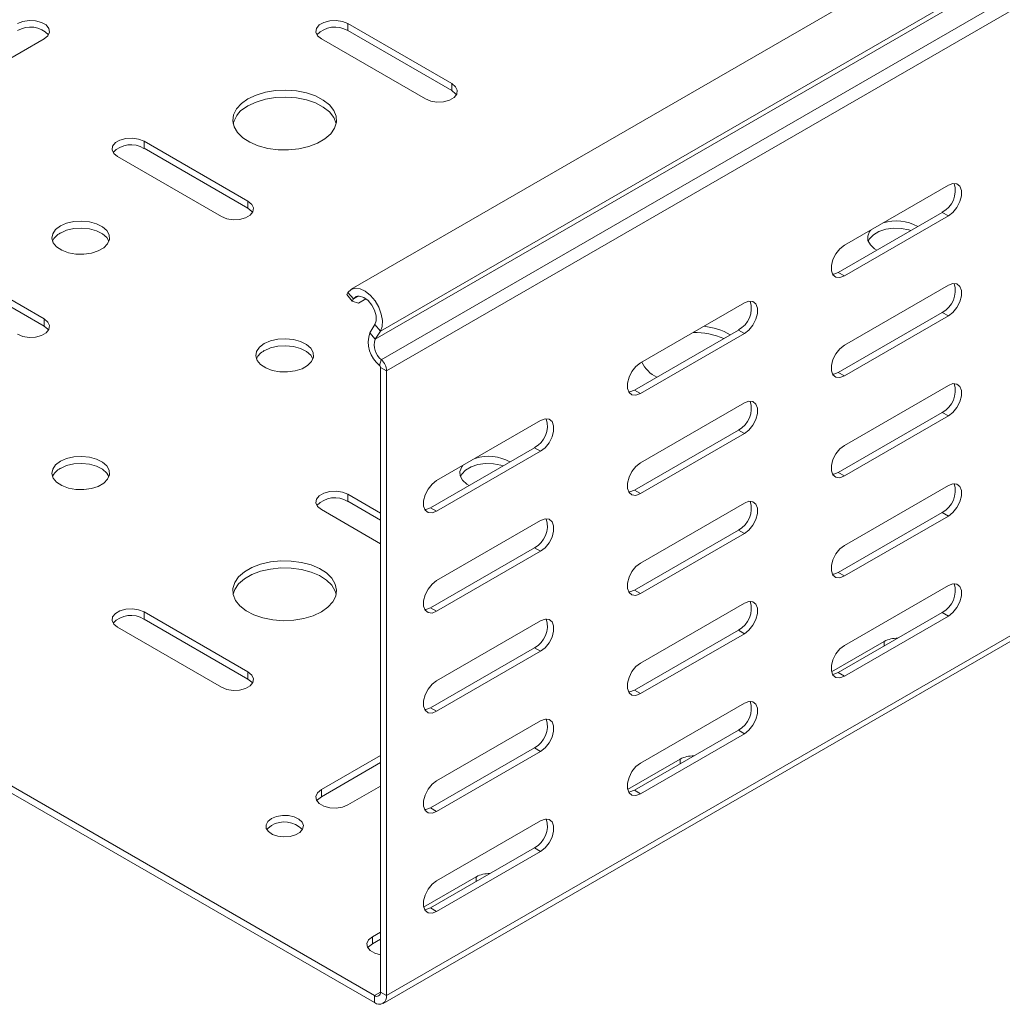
# Model space of a CAD drawing. Header units: millimetres. Extents: x -337 to 4147, y -1590 to -64.
# Tile 15 of 41: x 2395 to 2565, y -1590 to -1419. Entities that reach past the tile are written whole.
import ezdxf

# ---------------------------------------------------------------- set-up
doc = ezdxf.new("R2010")
doc.units = ezdxf.units.MM

msp = doc.modelspace()

# ---------------------------------------------------------------- linework, layer by layer
at = {"color": 7, "linetype": 'Continuous', "lineweight": 15}
for p, q in [((2699.77, -1323.08), (2452.28, -1465.95)), ((2469.73, -1430.27), (2451.7, -1419.86)), ((2380.99, -1432.93), (2399.02, -1422.52)), ((2447.1, -1422.52), (2465.14, -1432.93)), ((2469.73, -1431.5), (2451.7, -1421.09)), ((2434.38, -1450.68), (2416.35, -1440.27)), ((2411.75, -1442.93), (2429.78, -1453.34)), ((2434.38, -1451.91), (2416.35, -1441.5)), ((2555.82, -1447.91), (2537.79, -1458.32)), ((2536.73, -1463.02), (2554.76, -1452.61)), ((2537.79, -1463.63), (2555.82, -1453.22)), ((2399.02, -1471.09), (2380.99, -1460.68)), ((2399.02, -1472.32), (2380.99, -1461.91)), ((2555.82, -1465.26), (2537.79, -1475.67)), ((2451.49, -1466.87), (2451.72, -1466.5)), ((2451.49, -1466.87), (2452.42, -1467.99)), ((2456.3, -1588.45), (2248.41, -1468.44)), ((2452.42, -1467.99), (2452.66, -1467.62)), ((2452.42, -1467.99), (2453.55, -1468.35)), ((2453.55, -1468.35), (2454.84, -1467.6)), ((2520.47, -1468.32), (2502.44, -1478.73)), ((2456.3, -1589.68), (2248.41, -1469.66)), ((2536.73, -1480.37), (2554.76, -1469.96)), ((2456.4, -1472.08), (2455.5, -1473.51)), ((2537.79, -1480.98), (2555.82, -1470.57)), ((2457.34, -1473.2), (2456.44, -1474.63)), ((2501.37, -1483.43), (2519.41, -1473.02)), ((2502.44, -1484.04), (2520.47, -1473.63)), ((2457.36, -1479.49), (2457.36, -1587.84)), ((2458.42, -1480.1), (2458.42, -1588.45)), ((2555.82, -1482.62), (2537.79, -1493.03)), ((2520.47, -1485.67), (2502.44, -1496.08)), ((2536.73, -1497.72), (2554.76, -1487.31)), ((2485.11, -1488.73), (2467.08, -1499.14)), ((2537.79, -1498.33), (2555.82, -1487.92)), ((2501.37, -1500.78), (2519.41, -1490.37)), ((2502.44, -1501.39), (2520.47, -1490.98)), ((2466.02, -1503.84), (2484.05, -1493.43)), ((2467.08, -1504.45), (2485.11, -1494.04)), ((2555.82, -1499.97), (2537.79, -1510.38)), ((2457.36, -1504.77), (2451.7, -1501.5)), ((2457.36, -1505.99), (2451.7, -1502.73)), ((2447.1, -1504.16), (2457.36, -1510.08)), ((2520.47, -1503.03), (2502.44, -1513.44)), ((2485.11, -1506.08), (2467.08, -1516.49)), ((2536.73, -1515.07), (2554.76, -1504.66)), ((2537.79, -1515.68), (2555.82, -1505.28)), ((2457.8, -1589.82), (2599.84, -1507.83)), ((2501.37, -1518.13), (2519.41, -1507.72)), ((2502.44, -1518.74), (2520.47, -1508.33)), ((2466.02, -1521.19), (2484.05, -1510.78)), ((2467.08, -1521.8), (2485.11, -1511.39)), ((2555.82, -1517.32), (2537.79, -1527.73)), ((2520.47, -1520.38), (2502.44, -1530.79)), ((2434.38, -1532.32), (2416.35, -1521.91)), ((2434.38, -1533.55), (2416.35, -1523.14)), ((2536.73, -1532.42), (2554.76, -1522.01)), ((2537.79, -1533.04), (2555.82, -1522.63)), ((2411.75, -1524.57), (2429.78, -1534.98)), ((2485.11, -1523.44), (2467.08, -1533.85)), ((2501.37, -1535.48), (2519.41, -1525.07)), ((2502.44, -1536.09), (2520.47, -1525.69)), ((2466.02, -1538.54), (2484.05, -1528.13)), ((2544.68, -1527.02), (2535.56, -1532.29)), ((2467.08, -1539.15), (2485.11, -1528.74)), ((2520.47, -1537.73), (2502.44, -1548.14)), ((2485.11, -1540.79), (2467.08, -1551.2)), ((2501.37, -1552.83), (2519.41, -1542.42)), ((2502.44, -1553.45), (2520.47, -1543.04)), ((2466.02, -1555.89), (2484.05, -1545.48)), ((2457.36, -1546.81), (2447.1, -1552.73)), ((2467.08, -1556.5), (2485.11, -1546.1)), ((2457.36, -1548.04), (2447.1, -1553.96)), ((2509.33, -1547.43), (2500.2, -1552.7)), ((2451.7, -1555.39), (2457.36, -1552.12)), ((2485.11, -1558.14), (2467.08, -1568.55)), ((2466.02, -1573.24), (2484.05, -1562.83)), ((2467.08, -1573.86), (2485.11, -1563.45)), ((2473.97, -1567.84), (2464.84, -1573.11)), ((2457.36, -1577.43), (2455.94, -1578.25)), ((2457.36, -1578.65), (2455.94, -1579.47))]:
    msp.add_line(p, q, dxfattribs=at)
at = {"color": 7, "linetype": 'Continuous', "lineweight": 0}
for p, q in [((2457.34, -1473.2), (2704.82, -1330.33)), ((2456.44, -1474.63), (2703.93, -1331.75)), ((2457.5, -1478.16), (2704.99, -1335.29)), ((2458.42, -1480.1), (2705.91, -1337.23)), ((2451.7, -1421.09), (2451.7, -1419.86)), ((2469.73, -1431.5), (2469.73, -1430.27)), ((2416.35, -1441.5), (2416.35, -1440.27)), ((2434.38, -1451.91), (2434.38, -1450.68)), ((2554.76, -1452.61), (2555.82, -1453.22)), ((2536.73, -1463.02), (2537.79, -1463.63)), ((2452.66, -1467.62), (2451.72, -1466.5)), ((2452.66, -1467.62), (2453.53, -1467.11)), ((2554.76, -1469.96), (2555.82, -1470.57)), ((2399.02, -1472.32), (2399.02, -1471.09)), ((2457.34, -1473.2), (2456.4, -1472.08)), ((2455.5, -1473.51), (2456.44, -1474.63)), ((2519.41, -1473.02), (2520.47, -1473.63)), ((2457.5, -1478.16), (2457.2, -1479.16)), ((2458.42, -1480.1), (2457.36, -1479.49)), ((2536.73, -1480.37), (2537.79, -1480.98)), ((2501.37, -1483.43), (2502.44, -1484.04)), ((2554.76, -1487.31), (2555.82, -1487.92)), ((2519.41, -1490.37), (2520.47, -1490.98)), ((2484.05, -1493.43), (2485.11, -1494.04)), ((2536.73, -1497.72), (2537.79, -1498.33)), ((2501.37, -1500.78), (2502.44, -1501.39)), ((2451.7, -1502.73), (2451.7, -1501.5)), ((2466.02, -1503.84), (2467.08, -1504.45)), ((2554.76, -1504.66), (2555.82, -1505.28)), ((2458.42, -1588.45), (2599.84, -1506.81)), ((2519.41, -1507.72), (2520.47, -1508.33)), ((2484.05, -1510.78), (2485.11, -1511.39)), ((2536.73, -1515.07), (2537.79, -1515.68)), ((2501.37, -1518.13), (2502.44, -1518.74)), ((2466.02, -1521.19), (2467.08, -1521.8)), ((2416.35, -1523.14), (2416.35, -1521.91)), ((2554.76, -1522.01), (2555.82, -1522.63)), ((2519.41, -1525.07), (2520.47, -1525.69)), ((2484.05, -1528.13), (2485.11, -1528.74)), ((2544.68, -1527.83), (2544.68, -1527.02)), ((2434.38, -1533.55), (2434.38, -1532.32)), ((2536.73, -1532.42), (2537.79, -1533.04)), ((2501.37, -1535.48), (2502.44, -1536.09)), ((2466.02, -1538.54), (2467.08, -1539.15)), ((2519.41, -1542.42), (2520.47, -1543.04)), ((2484.05, -1545.48), (2485.11, -1546.1)), ((2509.33, -1548.24), (2509.33, -1547.43)), ((2447.1, -1553.96), (2447.1, -1552.73)), ((2501.37, -1552.83), (2502.44, -1553.45)), ((2466.02, -1555.89), (2467.08, -1556.5)), ((2484.05, -1562.83), (2485.11, -1563.45)), ((2473.97, -1568.65), (2473.97, -1567.84)), ((2466.02, -1573.24), (2467.08, -1573.86)), ((2455.94, -1579.47), (2455.94, -1578.25)), ((2456.3, -1588.45), (2457.36, -1587.84)), ((2457.36, -1587.84), (2458.42, -1588.45)), ((2456.3, -1589.68), (2456.3, -1588.45))]:
    msp.add_line(p, q, dxfattribs=at)
at = {"color": 7, "linetype": 'Continuous', "lineweight": 15, "flags": 128}
for points in [[(2399.02, -1422.52), (2399.67, -1421.98), (2399.96, -1421.35), (2399.86, -1420.7), (2399.39, -1420.11), (2398.59, -1419.65), (2397.56, -1419.38), (2396.44, -1419.32), (2395.35, -1419.49), (2394.42, -1419.86)], [(2451.7, -1419.86), (2450.78, -1419.49), (2449.69, -1419.32), (2448.56, -1419.38), (2447.54, -1419.65), (2446.74, -1420.11), (2446.26, -1420.7), (2446.16, -1421.35), (2446.46, -1421.98), (2447.1, -1422.52)], [(2465.14, -1432.93), (2466.06, -1433.3), (2467.15, -1433.47), (2468.27, -1433.41), (2469.3, -1433.14), (2470.1, -1432.67), (2470.57, -1432.08), (2470.67, -1431.44), (2470.38, -1430.81), (2469.73, -1430.27)], [(2434.38, -1432.93), (2433.23, -1433.74), (2432.38, -1434.67), (2431.88, -1435.68), (2431.74, -1436.73), (2431.97, -1437.77), (2432.56, -1438.77), (2433.49, -1439.67), (2434.71, -1440.45), (2436.17, -1441.08), (2437.83, -1441.52), (2439.6, -1441.75), (2441.42, -1441.78), (2443.22, -1441.59), (2444.91, -1441.2), (2446.43, -1440.63), (2447.72, -1439.88), (2448.72, -1439), (2449.39, -1438.03), (2449.71, -1436.99), (2449.67, -1435.94), (2449.26, -1434.92), (2448.5, -1433.96), (2447.42, -1433.12), (2446.07, -1432.41), (2444.5, -1431.88), (2442.77, -1431.54), (2440.97, -1431.41), (2439.15, -1431.49), (2437.4, -1431.77), (2435.79, -1432.26), (2434.38, -1432.93)], [(2449.68, -1437.21), (2449.67, -1437.17), (2449.26, -1436.14), (2448.5, -1435.19), (2447.42, -1434.34), (2446.07, -1433.64), (2444.5, -1433.1), (2442.77, -1432.76), (2440.97, -1432.63), (2439.15, -1432.71), (2437.4, -1433), (2435.79, -1433.49), (2434.38, -1434.15)], [(2470.51, -1432.21), (2470.38, -1432.03), (2469.73, -1431.5)], [(2416.35, -1440.27), (2415.42, -1439.9), (2414.33, -1439.73), (2413.21, -1439.79), (2412.18, -1440.06), (2411.38, -1440.52), (2410.91, -1441.11), (2410.81, -1441.76), (2411.1, -1442.39), (2411.75, -1442.93)], [(2555.82, -1453.22), (2556.61, -1452.61), (2557.3, -1451.75), (2557.81, -1450.74), (2558.09, -1449.72), (2558.09, -1448.8), (2557.81, -1448.09), (2557.3, -1447.68), (2556.61, -1447.62), (2555.82, -1447.91)], [(2429.78, -1453.34), (2430.7, -1453.71), (2431.79, -1453.88), (2432.92, -1453.82), (2433.94, -1453.55), (2434.74, -1453.09), (2435.22, -1452.49), (2435.32, -1451.85), (2435.02, -1451.22), (2434.38, -1450.68)], [(2435.15, -1452.62), (2435.02, -1452.44), (2434.38, -1451.91)], [(2401.85, -1454.97), (2401.03, -1455.59), (2400.53, -1456.33), (2400.39, -1457.11), (2400.62, -1457.88), (2401.2, -1458.59), (2402.1, -1459.19), (2403.24, -1459.62), (2404.54, -1459.85), (2405.9, -1459.88), (2407.22, -1459.69), (2408.41, -1459.31), (2409.37, -1458.75), (2410.04, -1458.07), (2410.36, -1457.3), (2410.31, -1456.52), (2409.9, -1455.77), (2409.15, -1455.11), (2408.13, -1454.6), (2406.9, -1454.26), (2405.56, -1454.12), (2404.2, -1454.21), (2402.93, -1454.49), (2401.85, -1454.97)], [(2410.27, -1457.62), (2409.9, -1456.99), (2409.15, -1456.34), (2408.13, -1455.82), (2406.9, -1455.48), (2405.56, -1455.35), (2404.2, -1455.43), (2402.93, -1455.72), (2401.85, -1456.19)], [(2542.37, -1455.68), (2542.15, -1455.95), (2541.83, -1456.71), (2541.88, -1457.5), (2542.29, -1458.25), (2543.04, -1458.91), (2543.44, -1459.14)], [(2549.33, -1455.74), (2548.95, -1455.63), (2547.66, -1455.39), (2546.29, -1455.36), (2544.97, -1455.55), (2543.79, -1455.93), (2542.82, -1456.49), (2542.15, -1457.18), (2541.92, -1457.62)], [(2537.79, -1458.32), (2537, -1458.94), (2536.31, -1459.8), (2535.8, -1460.8), (2535.53, -1461.82), (2535.53, -1462.74), (2535.8, -1463.45), (2536.31, -1463.86), (2537, -1463.92), (2537.79, -1463.63)], [(2535.72, -1463.33), (2535.94, -1463.31), (2536.73, -1463.02)], [(2555.82, -1470.57), (2556.61, -1469.96), (2557.3, -1469.1), (2557.81, -1468.1), (2558.09, -1467.07), (2558.09, -1466.15), (2557.81, -1465.44), (2557.3, -1465.03), (2556.61, -1464.97), (2555.82, -1465.26)], [(2451.72, -1466.5), (2452.26, -1465.96), (2452.98, -1465.75), (2453.82, -1465.86), (2454.72, -1466.29), (2455.61, -1467.02), (2456.41, -1467.97), (2457.06, -1469.08), (2457.5, -1470.25), (2457.7, -1471.38), (2457.64, -1472.39), (2457.34, -1473.2)], [(2452.66, -1467.62), (2453.11, -1467.21), (2453.74, -1467.12), (2454.46, -1467.36), (2455.19, -1467.9), (2455.84, -1468.68), (2456.33, -1469.59), (2456.6, -1470.54), (2456.63, -1471.41), (2456.4, -1472.08)], [(2520.47, -1473.63), (2521.25, -1473.02), (2521.94, -1472.16), (2522.46, -1471.15), (2522.73, -1470.13), (2522.73, -1469.21), (2522.46, -1468.5), (2521.94, -1468.09), (2521.25, -1468.03), (2520.47, -1468.32)], [(2394.42, -1473.75), (2395.35, -1474.12), (2396.44, -1474.29), (2397.56, -1474.23), (2398.59, -1473.96), (2399.39, -1473.5), (2399.86, -1472.9), (2399.96, -1472.26), (2399.67, -1471.63), (2399.02, -1471.09)], [(2399.79, -1473.03), (2399.67, -1472.85), (2399.02, -1472.32)], [(2437.2, -1475.38), (2436.38, -1476.01), (2435.88, -1476.74), (2435.74, -1477.52), (2435.97, -1478.29), (2436.56, -1479), (2437.45, -1479.6), (2438.59, -1480.03), (2439.89, -1480.26), (2441.25, -1480.29), (2442.57, -1480.1), (2443.76, -1479.72), (2444.72, -1479.16), (2445.39, -1478.48), (2445.71, -1477.71), (2445.67, -1476.93), (2445.26, -1476.18), (2444.51, -1475.52), (2443.48, -1475.01), (2442.25, -1474.67), (2440.91, -1474.53), (2439.56, -1474.62), (2438.29, -1474.9), (2437.2, -1475.38)], [(2445.63, -1478.03), (2445.26, -1477.4), (2444.51, -1476.75), (2443.48, -1476.23), (2442.25, -1475.89), (2440.91, -1475.76), (2439.56, -1475.84), (2438.29, -1476.13), (2437.2, -1476.6)], [(2537.79, -1475.67), (2537, -1476.29), (2536.31, -1477.15), (2535.8, -1478.15), (2535.53, -1479.17), (2535.53, -1480.09), (2535.8, -1480.8), (2536.31, -1481.21), (2537, -1481.27), (2537.79, -1480.98)], [(2502.44, -1478.73), (2501.65, -1479.35), (2500.96, -1480.21), (2500.45, -1481.21), (2500.17, -1482.23), (2500.17, -1483.15), (2500.45, -1483.86), (2500.96, -1484.27), (2501.65, -1484.33), (2502.44, -1484.04)], [(2535.72, -1480.68), (2535.94, -1480.66), (2536.73, -1480.37)], [(2555.82, -1487.92), (2556.61, -1487.31), (2557.3, -1486.45), (2557.81, -1485.45), (2558.09, -1484.42), (2558.09, -1483.5), (2557.81, -1482.79), (2557.3, -1482.38), (2556.61, -1482.32), (2555.82, -1482.62)], [(2500.37, -1483.74), (2500.59, -1483.72), (2501.37, -1483.43)], [(2520.47, -1490.98), (2521.25, -1490.37), (2521.94, -1489.51), (2522.46, -1488.51), (2522.73, -1487.48), (2522.73, -1486.56), (2522.46, -1485.85), (2521.94, -1485.44), (2521.25, -1485.38), (2520.47, -1485.67)], [(2485.11, -1494.04), (2485.9, -1493.43), (2486.59, -1492.57), (2487.1, -1491.57), (2487.37, -1490.54), (2487.37, -1489.62), (2487.1, -1488.91), (2486.59, -1488.5), (2485.9, -1488.44), (2485.11, -1488.73)], [(2537.79, -1493.03), (2537, -1493.64), (2536.31, -1494.5), (2535.8, -1495.5), (2535.53, -1496.52), (2535.53, -1497.45), (2535.8, -1498.15), (2536.31, -1498.56), (2537, -1498.63), (2537.79, -1498.33)], [(2401.85, -1495.79), (2401.03, -1496.42), (2400.53, -1497.15), (2400.39, -1497.93), (2400.62, -1498.7), (2401.2, -1499.41), (2402.1, -1500.01), (2403.24, -1500.44), (2404.54, -1500.67), (2405.9, -1500.7), (2407.22, -1500.52), (2408.41, -1500.13), (2409.37, -1499.57), (2410.04, -1498.89), (2410.36, -1498.13), (2410.31, -1497.34), (2409.9, -1496.59), (2409.15, -1495.93), (2408.13, -1495.42), (2406.9, -1495.08), (2405.56, -1494.95), (2404.2, -1495.03), (2402.93, -1495.31), (2401.85, -1495.79)], [(2410.27, -1498.44), (2409.9, -1497.82), (2409.15, -1497.16), (2408.13, -1496.64), (2406.9, -1496.3), (2405.56, -1496.17), (2404.2, -1496.25), (2402.93, -1496.54), (2401.85, -1497.01)], [(2471.66, -1496.5), (2471.44, -1496.77), (2471.12, -1497.53), (2471.17, -1498.32), (2471.58, -1499.07), (2472.33, -1499.73), (2472.73, -1499.96)], [(2478.62, -1496.56), (2478.24, -1496.45), (2476.95, -1496.21), (2475.58, -1496.18), (2474.26, -1496.37), (2473.07, -1496.75), (2472.11, -1497.31), (2471.44, -1498), (2471.21, -1498.44)], [(2502.44, -1496.08), (2501.65, -1496.7), (2500.96, -1497.56), (2500.45, -1498.56), (2500.17, -1499.58), (2500.17, -1500.51), (2500.45, -1501.21), (2500.96, -1501.62), (2501.65, -1501.69), (2502.44, -1501.39)], [(2535.72, -1498.03), (2535.94, -1498.01), (2536.73, -1497.72)], [(2467.08, -1499.14), (2466.29, -1499.76), (2465.6, -1500.62), (2465.09, -1501.62), (2464.82, -1502.64), (2464.82, -1503.56), (2465.09, -1504.27), (2465.6, -1504.68), (2466.29, -1504.74), (2467.08, -1504.45)], [(2451.7, -1501.5), (2450.78, -1501.13), (2449.69, -1500.96), (2448.56, -1501.02), (2447.54, -1501.29), (2446.74, -1501.75), (2446.26, -1502.34), (2446.16, -1502.99), (2446.46, -1503.62), (2447.1, -1504.16)], [(2500.37, -1501.09), (2500.59, -1501.07), (2501.37, -1500.78)], [(2555.82, -1505.28), (2556.61, -1504.66), (2557.3, -1503.8), (2557.81, -1502.8), (2558.09, -1501.78), (2558.09, -1500.85), (2557.81, -1500.15), (2557.3, -1499.74), (2556.61, -1499.67), (2555.82, -1499.97)], [(2520.47, -1508.33), (2521.25, -1507.72), (2521.94, -1506.86), (2522.46, -1505.86), (2522.73, -1504.83), (2522.73, -1503.91), (2522.46, -1503.2), (2521.94, -1502.79), (2521.25, -1502.73), (2520.47, -1503.03)], [(2465.01, -1504.15), (2465.23, -1504.13), (2466.02, -1503.84)], [(2485.11, -1511.39), (2485.9, -1510.78), (2486.59, -1509.92), (2487.1, -1508.92), (2487.37, -1507.89), (2487.37, -1506.97), (2487.1, -1506.26), (2486.59, -1505.85), (2485.9, -1505.79), (2485.11, -1506.08)], [(2537.79, -1510.38), (2537, -1510.99), (2536.31, -1511.85), (2535.8, -1512.85), (2535.53, -1513.88), (2535.53, -1514.8), (2535.8, -1515.51), (2536.31, -1515.92), (2537, -1515.98), (2537.79, -1515.68)], [(2447.1, -1521.91), (2448.25, -1521.1), (2449.1, -1520.17), (2449.6, -1519.16), (2449.74, -1518.11), (2449.51, -1517.07), (2448.92, -1516.07), (2447.99, -1515.16), (2446.77, -1514.38), (2445.31, -1513.76), (2443.65, -1513.32), (2441.88, -1513.09), (2440.06, -1513.06), (2438.26, -1513.25), (2436.57, -1513.63), (2435.05, -1514.21), (2433.77, -1514.96), (2432.76, -1515.83), (2432.09, -1516.81), (2431.77, -1517.85), (2431.81, -1518.9), (2432.22, -1519.92), (2432.98, -1520.88), (2434.06, -1521.72), (2435.41, -1522.43), (2436.98, -1522.96), (2438.71, -1523.3), (2440.51, -1523.43), (2442.33, -1523.35), (2444.08, -1523.07), (2445.69, -1522.58), (2447.1, -1521.91)], [(2449.68, -1518.85), (2449.51, -1518.29), (2448.92, -1517.3), (2447.99, -1516.39), (2446.77, -1515.61), (2445.31, -1514.99), (2443.65, -1514.55), (2441.88, -1514.31), (2440.06, -1514.28), (2438.26, -1514.47), (2436.57, -1514.86), (2435.05, -1515.44), (2433.77, -1516.18), (2432.76, -1517.06), (2432.09, -1518.04), (2431.8, -1518.85)], [(2502.44, -1513.44), (2501.65, -1514.05), (2500.96, -1514.91), (2500.45, -1515.91), (2500.17, -1516.93), (2500.17, -1517.86), (2500.45, -1518.57), (2500.96, -1518.97), (2501.65, -1519.04), (2502.44, -1518.74)], [(2467.08, -1516.49), (2466.29, -1517.11), (2465.6, -1517.97), (2465.09, -1518.97), (2464.82, -1519.99), (2464.82, -1520.92), (2465.09, -1521.62), (2465.6, -1522.03), (2466.29, -1522.1), (2467.08, -1521.8)], [(2535.72, -1515.38), (2535.94, -1515.37), (2536.73, -1515.07)], [(2500.37, -1518.44), (2500.59, -1518.42), (2501.37, -1518.13)], [(2555.82, -1522.63), (2556.61, -1522.01), (2557.3, -1521.15), (2557.81, -1520.15), (2558.09, -1519.13), (2558.09, -1518.21), (2557.81, -1517.5), (2557.3, -1517.09), (2556.61, -1517.03), (2555.82, -1517.32)], [(2416.35, -1521.91), (2415.42, -1521.54), (2414.33, -1521.37), (2413.21, -1521.43), (2412.18, -1521.7), (2411.38, -1522.16), (2410.91, -1522.76), (2410.81, -1523.4), (2411.1, -1524.03), (2411.75, -1524.57)], [(2465.01, -1521.5), (2465.23, -1521.48), (2466.02, -1521.19)], [(2520.47, -1525.69), (2521.25, -1525.07), (2521.94, -1524.21), (2522.46, -1523.21), (2522.73, -1522.19), (2522.73, -1521.26), (2522.46, -1520.56), (2521.94, -1520.15), (2521.25, -1520.08), (2520.47, -1520.38)], [(2485.11, -1528.74), (2485.9, -1528.13), (2486.59, -1527.27), (2487.1, -1526.27), (2487.37, -1525.24), (2487.37, -1524.32), (2487.1, -1523.61), (2486.59, -1523.2), (2485.9, -1523.14), (2485.11, -1523.44)], [(2537.79, -1527.73), (2537, -1528.34), (2536.31, -1529.2), (2535.8, -1530.2), (2535.53, -1531.23), (2535.53, -1532.15), (2535.8, -1532.86), (2536.31, -1533.27), (2537, -1533.33), (2537.79, -1533.04)], [(2502.44, -1530.79), (2501.65, -1531.4), (2500.96, -1532.26), (2500.45, -1533.26), (2500.17, -1534.29), (2500.17, -1535.21), (2500.45, -1535.92), (2500.96, -1536.33), (2501.65, -1536.39), (2502.44, -1536.09)], [(2429.78, -1534.98), (2430.7, -1535.35), (2431.79, -1535.52), (2432.92, -1535.46), (2433.94, -1535.19), (2434.74, -1534.73), (2435.22, -1534.14), (2435.32, -1533.49), (2435.02, -1532.86), (2434.38, -1532.32)], [(2435.15, -1534.26), (2435.02, -1534.08), (2434.38, -1533.55)], [(2535.72, -1532.74), (2535.94, -1532.72), (2536.73, -1532.42)], [(2467.08, -1533.85), (2466.29, -1534.46), (2465.6, -1535.32), (2465.09, -1536.32), (2464.82, -1537.35), (2464.82, -1538.27), (2465.09, -1538.98), (2465.6, -1539.39), (2466.29, -1539.45), (2467.08, -1539.15)], [(2500.37, -1535.8), (2500.59, -1535.78), (2501.37, -1535.48)], [(2465.01, -1538.85), (2465.23, -1538.83), (2466.02, -1538.54)], [(2520.47, -1543.04), (2521.25, -1542.42), (2521.94, -1541.56), (2522.46, -1540.56), (2522.73, -1539.54), (2522.73, -1538.62), (2522.46, -1537.91), (2521.94, -1537.5), (2521.25, -1537.44), (2520.47, -1537.73)], [(2485.11, -1546.1), (2485.9, -1545.48), (2486.59, -1544.62), (2487.1, -1543.62), (2487.37, -1542.6), (2487.37, -1541.67), (2487.1, -1540.97), (2486.59, -1540.56), (2485.9, -1540.49), (2485.11, -1540.79)], [(2502.44, -1548.14), (2501.65, -1548.75), (2500.96, -1549.61), (2500.45, -1550.61), (2500.17, -1551.64), (2500.17, -1552.56), (2500.45, -1553.27), (2500.96, -1553.68), (2501.65, -1553.74), (2502.44, -1553.45)], [(2467.08, -1551.2), (2466.29, -1551.81), (2465.6, -1552.67), (2465.09, -1553.67), (2464.82, -1554.7), (2464.82, -1555.62), (2465.09, -1556.33), (2465.6, -1556.74), (2466.29, -1556.8), (2467.08, -1556.5)], [(2447.1, -1552.73), (2446.46, -1553.27), (2446.16, -1553.9), (2446.26, -1554.55), (2446.74, -1555.14), (2447.54, -1555.6), (2448.56, -1555.87), (2449.69, -1555.93), (2450.78, -1555.76), (2451.7, -1555.39)], [(2447.1, -1553.96), (2446.46, -1554.49), (2446.33, -1554.67)], [(2500.37, -1553.15), (2500.59, -1553.13), (2501.37, -1552.83)], [(2438.44, -1557.73), (2437.82, -1558.24), (2437.52, -1558.83), (2437.56, -1559.45), (2437.95, -1560.02), (2438.64, -1560.49), (2439.56, -1560.81), (2440.61, -1560.94), (2441.67, -1560.86), (2442.63, -1560.59), (2443.39, -1560.15), (2443.86, -1559.6), (2443.99, -1558.98), (2443.77, -1558.38), (2443.22, -1557.85), (2442.4, -1557.45), (2441.41, -1557.22), (2440.34, -1557.2), (2439.31, -1557.37), (2438.44, -1557.73)], [(2465.01, -1556.21), (2465.23, -1556.19), (2466.02, -1555.89)], [(2438.44, -1558.96), (2437.82, -1559.46), (2437.67, -1559.67)], [(2485.11, -1563.45), (2485.9, -1562.83), (2486.59, -1561.97), (2487.1, -1560.97), (2487.37, -1559.95), (2487.37, -1559.03), (2487.1, -1558.32), (2486.59, -1557.91), (2485.9, -1557.85), (2485.11, -1558.14)], [(2467.08, -1568.55), (2466.29, -1569.16), (2465.6, -1570.02), (2465.09, -1571.02), (2464.82, -1572.05), (2464.82, -1572.97), (2465.09, -1573.68), (2465.6, -1574.09), (2466.29, -1574.15), (2467.08, -1573.86)], [(2465.01, -1573.56), (2465.23, -1573.54), (2466.02, -1573.24)], [(2455.94, -1578.25), (2455.3, -1578.78), (2455, -1579.41), (2455.1, -1580.06), (2455.58, -1580.65), (2456.38, -1581.11), (2457.36, -1581.38)], [(2455.94, -1579.47), (2455.3, -1580), (2455.17, -1580.19)]]:
    msp.add_lwpolyline(points, dxfattribs=at)
at = {"color": 7, "linetype": 'Continuous', "lineweight": 15}
for centre, radius, start, end in [((2396.67, -1424.75), 4.29, 43.3125, 121.5351), ((2449.45, -1424.75), 4.29, 58.4653, 136.6872), ((2436.4, -1438.46), 4.76, 115.1118, 164.7906), ((2414.1, -1445.16), 4.29, 58.465, 136.6875), ((2552.72, -1448.83), 4.29, 298.4607, 16.7), ((2546.79, -1461.68), 7.58, 60.6704, 107.5626), ((2403.05, -1458.68), 2.77, 115.783, 157.4316), ((2552.72, -1466.19), 4.29, 298.4607, 16.7), ((2517.36, -1469.24), 4.29, 298.4612, 16.6992), ((2460.41, -1475.11), 5.17, 161.9059, 231.6039), ((2511.62, -1487.15), 13.71, 67.5262, 90.1276), ((2512.15, -1483.95), 11.67, 60.0215, 83.4535), ((2459.51, -1475.63), 3.23, 161.9064, 231.6035), ((2438.41, -1479.09), 2.77, 115.7826, 157.4318), ((2455.6, -1480.24), 2.82, 2.9295, 47.6249), ((2507.68, -1476.21), 5.54, 205.4351, 244.0001), ((2456.89, -1479.51), 0.47, 2.9274, 47.6288), ((2552.72, -1483.54), 4.29, 298.4607, 16.7), ((2517.36, -1486.6), 4.29, 298.4612, 16.6992), ((2482, -1489.65), 4.29, 298.4618, 16.6986), ((2476.08, -1502.5), 7.58, 60.6706, 107.5624), ((2403.05, -1499.5), 2.77, 115.7831, 157.4313), ((2552.72, -1500.89), 4.29, 298.4606, 16.7), ((2449.45, -1506.39), 4.29, 58.4654, 136.6871), ((2517.36, -1503.95), 4.29, 298.4612, 16.6992), ((2482, -1507.01), 4.29, 298.4618, 16.6986), ((2552.72, -1518.24), 4.29, 298.4606, 16.7), ((2517.36, -1521.3), 4.29, 298.4611, 16.6993), ((2414.1, -1526.8), 4.29, 58.4658, 136.6868), ((2482, -1524.36), 4.29, 298.4618, 16.6986), ((2546.93, -1531.32), 4.85, 88.6035, 117.5687), ((2517.36, -1538.65), 4.29, 298.4611, 16.6993), ((2482, -1541.71), 4.29, 298.4617, 16.6987), ((2511.57, -1551.73), 4.85, 88.6049, 117.5676), ((2440.68, -1562.68), 4.34, 43.8447, 121.0029), ((2482, -1559.06), 4.29, 298.4617, 16.6987), ((2476.22, -1572.14), 4.85, 88.6047, 117.5675), ((2456.71, -1587.94), 0.655, 230.7974, 9.2136), ((2457.12, -1588.66), 1.31, 230.7969, 9.2142)]:
    msp.add_arc(centre, radius, start, end, dxfattribs=at)

doc.saveas('drawing.dxf')
